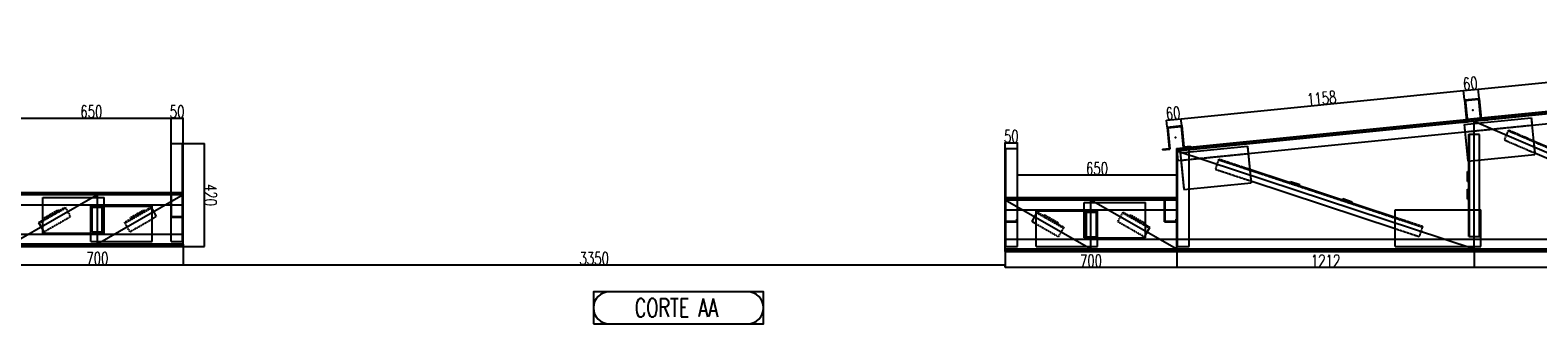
# Model space of a CAD drawing. Header units: feet. Extents: x -13577 to 173285, y -65833 to 34873.
# Tile 37 of 127: x -2998 to 3148, y -8147 to -6951. Entities that reach past the tile are written whole.
import ezdxf
from ezdxf.enums import TextEntityAlignment as Align

# ---------------------------------------------------------------- set-up
doc = ezdxf.new("R2010")
doc.units = ezdxf.units.FT
doc.header["$LTSCALE"] = 10
doc.header["$MEASUREMENT"] = 0
doc.linetypes.add('HIDDEN', pattern=[0.375, 0.25, -0.125])
doc.layers.get('0').update_dxf_attribs({"linetype": 'CONTINUOUS'})
doc.layers.get('Defpoints').update_dxf_attribs({"linetype": 'CONTINUOUS'})
for name, color, linetype in [('FORIR', 4, 'CONTINUOUS'), ('G', 3, 'CONTINUOUS'), ('TR', 6, 'HIDDEN'), ('TXT1', 7, 'CONTINUOUS'), ('VIEW_BOX', 6, 'CONTINUOUS'), ('VIEW_SLOT', 6, 'CONTINUOUS')]:
    doc.layers.add(name, color=color, linetype=linetype)
doc.styles.add('1', font='romans.shx', dxfattribs={"width": 0.7, "height": 50})
doc.styles.add('MARK', font='ROMANS', dxfattribs={"width": 0.7})
doc.dimstyles.get("Standard").update_dxf_attribs({"dimtxt": 50, "dimasz": 1, "dimexe": 1, "dimexo": 1, "dimgap": 1, "dimtad": 1, "dimdec": 0, "dimdsep": 46, "dimtxsty": '1', "dimblk": 'ARCHTICK', "dimcen": 3, "dimclrd": 1, "dimclre": 1, "dimclrt": 3, "dimadec": 0, "dimazin": 0, "dimtfac": 1, "dimtdec": 0, "dimtix": 1, "dimtmove": 0, "dimatfit": 3, "dimfxl": 0, "dimtolj": 1, "dimarcsym": 0})

# ---------------------------------------------------------------- blocks, each defined once
blk = doc.blocks.new('VIEW_NAME')
at = {"layer": 'VIEW_BOX', "color": 6}
blk.add_lwpolyline([(-13.88, 0), (13.88, 0), (13.88, 5.23), (-13.88, 5.23)], close=True, dxfattribs=at)
at = {"layer": 'VIEW_SLOT'}
blk.add_lwpolyline([(-11.26, 5.23, 1), (-11.26, 0), (11.26, 0, 1), (11.26, 5.23)], format="xyb", close=True, dxfattribs=at)
at = {"style": 'MARK', "width": 0.7}
blk.add_attdef('VIE_NAM', text='', height=3, dxfattribs=at).set_placement((-0.34, 2.62), align=Align.MIDDLE)
blk = doc.blocks.new('3D_INFOM')
blk.add_point((0, 0))
at = {"layer": 'FORIR', "flags": 1}
for tag, p in [('MARK', (7.55, -4.31)), ('NUM_DIS', (7.55, -11.68)), ('NOT_PEZ', (45.73, -11.68)), ('QTA_PEZ', (7.55, -18.55)), ('TIP_PEZ', (45.73, -18.55)), ('TRA_PEZ', (7.55, -26.33)), ('COS_PEZ', (45.73, -26.33)), ('DES_PEZ', (7.55, -33.75))]:
    blk.add_attdef(tag, p, '', height=5, dxfattribs=at)
blk = doc.blocks.new('_ArchTick')
at = {"color": 0, "linetype": 'ByBlock', "const_width": 0.15}
blk.add_lwpolyline([(-0.5, -0.5), (0.5, 0.5)], dxfattribs=at)
blk = doc.blocks.new('*D1357')
at = {"layer": 'Defpoints', "color": 0}
for p in [(-2373.8, -7309), (-2423.8, -7412.3), (-2373.8, -7412.3)]:
    blk.add_point(p, dxfattribs=at)
at = {"layer": 'TXT1', "color": 1, "lineweight": -2, "transparency": 16777216}
for p, q in [((-2423.8, -7309), (-2424.8, -7309)), ((-2423.8, -7411.3), (-2423.8, -7308)), ((-2423.8, -7309), (-2373.8, -7309)), ((-2373.8, -7411.3), (-2373.8, -7308)), ((-2373.8, -7309), (-2372.8, -7309))]:
    blk.add_line(p, q, dxfattribs=at)
blk.add_blockref('_ArchTick', (-2423.8, -7309), dxfattribs=at)
at = {"layer": 'TXT1', "color": 1, "lineweight": -2, "transparency": 16777216, "rotation": 180}
blk.add_blockref('_ArchTick', (-2373.8, -7309), dxfattribs=at)
at = {"layer": 'TXT1', "color": 3, "transparency": 16777216, "insert": (-2398.8, -7283), "char_height": 50, "attachment_point": 5, "style": '1'}
blk.add_mtext('\\A1;50', dxfattribs=at)
blk = doc.blocks.new('*D1358')
at = {"layer": 'Defpoints', "color": 0}
for p in [(-2373.8, -7412.3), (-2373.8, -7832.3), (-2288.7, -7832.3)]:
    blk.add_point(p, dxfattribs=at)
at = {"layer": 'TXT1', "color": 1, "lineweight": -2, "transparency": 16777216}
for p, q in [((-2372.8, -7412.3), (-2287.7, -7412.3)), ((-2288.7, -7412.3), (-2288.7, -7832.3)), ((-2372.8, -7832.3), (-2287.7, -7832.3))]:
    blk.add_line(p, q, dxfattribs=at)
for p, rotation in [((-2288.7, -7412.3), 90.00027476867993), ((-2288.7, -7832.3), 270.00027476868)]:
    blk.add_blockref('_ArchTick', p, dxfattribs=dict(at, rotation=rotation))
at = {"layer": 'TXT1', "color": 3, "transparency": 16777216, "insert": (-2262.7, -7622.3), "char_height": 50, "attachment_point": 5, "rotation": 270.00027, "style": '1'}
blk.add_mtext('\\A1;420', dxfattribs=at)
blk = doc.blocks.new('*D1393')
at = {"layer": 'Defpoints', "color": 0}
for p in [(976.2, -7432.3), (1026.2, -7409.6), (1026.2, -7432.3)]:
    blk.add_point(p, dxfattribs=at)
at = {"layer": 'TXT1', "color": 1, "lineweight": -2, "transparency": 16777216}
for p, q in [((976.2, -7409.6), (975.2, -7409.6)), ((976.2, -7431.3), (976.2, -7408.6)), ((976.2, -7409.6), (1026.2, -7409.6)), ((1026.2, -7431.3), (1026.2, -7408.6)), ((1026.2, -7409.6), (1027.2, -7409.6))]:
    blk.add_line(p, q, dxfattribs=at)
blk.add_blockref('_ArchTick', (976.2, -7409.6), dxfattribs=at)
at = {"layer": 'TXT1', "color": 1, "lineweight": -2, "transparency": 16777216, "rotation": 180}
blk.add_blockref('_ArchTick', (1026.2, -7409.6), dxfattribs=at)
at = {"layer": 'TXT1', "color": 3, "transparency": 16777216, "insert": (1001.2, -7383.6), "char_height": 50, "attachment_point": 5, "style": '1'}
blk.add_mtext('\\A1;50', dxfattribs=at)
blk = doc.blocks.new('*D1395')
at = {"layer": 'Defpoints', "color": 0}
for p in [(1693.3, -7312.1), (1636.4, -7345.8), (1696.1, -7339.9)]:
    blk.add_point(p, dxfattribs=at)
at = {"layer": 'TXT1', "color": 1, "lineweight": -2, "transparency": 16777216}
for p, q in [((1633.6, -7318.1), (1693.3, -7312.1)), ((1696, -7338.9), (1693.2, -7311.2)), ((1636.3, -7344.8), (1633.5, -7317.1))]:
    blk.add_line(p, q, dxfattribs=at)
for p, rotation in [((1693.3, -7312.1), 5.71059219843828), ((1633.6, -7318.1), 185.7105921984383)]:
    blk.add_blockref('_ArchTick', p, dxfattribs=dict(at, rotation=rotation))
at = {"layer": 'TXT1', "color": 3, "transparency": 16777216, "insert": (1660.9, -7289.3), "char_height": 50, "attachment_point": 5, "rotation": 5.71059, "style": '1'}
blk.add_mtext('\\A1;60', dxfattribs=at)
blk = doc.blocks.new('*D1396')
at = {"layer": 'Defpoints', "color": 0}
for p in [(2845.1, -7197), (2848.9, -7234.6), (1696.1, -7339.9)]:
    blk.add_point(p, dxfattribs=at)
at = {"layer": 'TXT1', "color": 1, "lineweight": -2, "transparency": 16777216}
for p, q in [((1693.3, -7312.1), (2845.1, -7197)), ((2848.8, -7233.6), (2845, -7196)), ((1696, -7338.9), (1693.2, -7311.2))]:
    blk.add_line(p, q, dxfattribs=at)
for p, rotation in [((2845.1, -7197), 5.710592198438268), ((1693.3, -7312.1), 185.7105921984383)]:
    blk.add_blockref('_ArchTick', p, dxfattribs=dict(at, rotation=rotation))
at = {"layer": 'TXT1', "color": 3, "transparency": 16777216, "insert": (2266.6, -7228.7), "char_height": 50, "attachment_point": 5, "rotation": 5.71059, "style": '1'}
blk.add_mtext('\\A1;1158', dxfattribs=at)
blk = doc.blocks.new('*D1397')
at = {"layer": 'Defpoints', "color": 0}
for p in [(2848.9, -7234.6), (2904.8, -7191), (2908.6, -7228.7)]:
    blk.add_point(p, dxfattribs=at)
at = {"layer": 'TXT1', "color": 1, "lineweight": -2, "transparency": 16777216}
for p, q in [((2908.5, -7227.7), (2904.7, -7190)), ((2848.8, -7233.6), (2845, -7196)), ((2845.1, -7197), (2904.8, -7191))]:
    blk.add_line(p, q, dxfattribs=at)
for p, rotation in [((2904.8, -7191), 5.710592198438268), ((2845.1, -7197), 185.7105921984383)]:
    blk.add_blockref('_ArchTick', p, dxfattribs=dict(at, rotation=rotation))
at = {"layer": 'TXT1', "color": 3, "transparency": 16777216, "insert": (2872.4, -7168.1), "char_height": 50, "attachment_point": 5, "rotation": 5.71059, "style": '1'}
blk.add_mtext('\\A1;60', dxfattribs=at)
blk = doc.blocks.new('*D1398')
at = {"layer": 'Defpoints', "color": 0}
for p in [(4057.6, -7075.7), (4061.4, -7113.4), (2908.6, -7228.7)]:
    blk.add_point(p, dxfattribs=at)
at = {"layer": 'TXT1', "color": 1, "lineweight": -2, "transparency": 16777216}
for p, q in [((2904.8, -7191), (4057.6, -7075.7)), ((4061.3, -7112.4), (4057.5, -7074.7)), ((2908.5, -7227.7), (2904.7, -7190))]:
    blk.add_line(p, q, dxfattribs=at)
for p, rotation in [((4057.6, -7075.7), 5.710592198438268), ((2904.8, -7191), 185.7105921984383)]:
    blk.add_blockref('_ArchTick', p, dxfattribs=dict(at, rotation=rotation))
at = {"layer": 'TXT1', "color": 3, "transparency": 16777216, "insert": (3478.6, -7107.5), "char_height": 50, "attachment_point": 5, "rotation": 5.71059, "style": '1'}
blk.add_mtext('\\A1;1159', dxfattribs=at)
blk = doc.blocks.new('*D1518')
at = {"layer": 'Defpoints', "color": 0}
for p in [(2888.7, -7842.3), (4101.2, -7842.3), (4101.2, -7916.7)]:
    blk.add_point(p, dxfattribs=at)
at = {"layer": 'TXT1', "color": 1, "lineweight": -2, "transparency": 16777216}
for p, q in [((2888.7, -7843.3), (2888.7, -7917.7)), ((4101.2, -7843.3), (4101.2, -7917.7)), ((2888.7, -7916.7), (4101.2, -7916.7))]:
    blk.add_line(p, q, dxfattribs=at)
at = {"layer": 'TXT1', "color": 1, "lineweight": -2, "transparency": 16777216, "rotation": 180}
blk.add_blockref('_ArchTick', (2888.7, -7916.7), dxfattribs=at)
at = {"layer": 'TXT1', "color": 1, "lineweight": -2, "transparency": 16777216}
blk.add_blockref('_ArchTick', (4101.2, -7916.7), dxfattribs=at)
at = {"layer": 'TXT1', "color": 3, "transparency": 16777216, "insert": (3494.9, -7890.7), "char_height": 50, "attachment_point": 5, "style": '1'}
blk.add_mtext('\\A1;1213', dxfattribs=at)

msp = doc.modelspace()

# ---------------------------------------------------------------- linework, layer by layer
for p, q in [((1676.2, -7442.3), (6526.2, -6957.3)), ((2888.7, -7321.1), (4101.2, -7842.3)), ((2888.7, -7842.3), (2888.7, -7321.1)), ((1676.2, -7442.3), (2888.7, -7842.3)), ((-2723.8, -7622.3), (-3073.8, -7822.3)), ((-2373.8, -7622.3), (-3073.8, -7622.3)), ((-2723.8, -7822.3), (-2723.8, -7622.3)), ((-2373.8, -7622.3), (-2723.8, -7822.3)), ((976.2, -7642.3), (1326.2, -7842.3)), ((976.2, -7642.3), (1676.2, -7642.3)), ((1326.2, -7642.3), (1676.2, -7842.3)), ((1326.2, -7842.3), (1326.2, -7642.3)), ((-2373.8, -7822.3), (-3073.8, -7822.3)), ((976.2, -7842.3), (1676.2, -7842.3)), ((1676.2, -7842.3), (6526.2, -7842.3))]:
    msp.add_line(p, q)
at = {"layer": 'G'}
for p, q in [((2848.9, -7234.6), (2908.6, -7228.7)), ((2848.9, -7234.6), (2857.5, -7321.2)), ((2852.2, -7237.4), (2905.8, -7232)), ((2852.2, -7237.4), (2860.8, -7323.9)), ((2905.8, -7232), (2913.5, -7308.6)), ((2905.8, -7232), (2914.5, -7318.5)), ((2908.6, -7228.7), (2917.2, -7315.2)), ((2916.5, -7308.3), (4069.3, -7193)), ((3124.3, -7337.7), (4063.2, -7243.8)), ((2847.7, -7335.2), (3121.3, -7307.9)), ((2859.9, -7313.9), (2913.5, -7308.6)), ((2917.2, -7315.2), (2944, -7312.5)), ((2944, -7312.5), (2944.4, -7315.5)), ((3121.3, -7307.9), (3136.2, -7457.1)), ((1636.4, -7345.8), (1696.1, -7339.9)), ((1636.4, -7345.8), (1645, -7432.4)), ((1639.7, -7348.6), (1693.3, -7343.2)), ((1639.7, -7348.6), (1648.3, -7435.1)), ((1675.2, -7432.4), (2856.8, -7314.2)), ((1693.3, -7343.2), (1702, -7429.7)), ((1696.1, -7339.9), (1704.7, -7426.4)), ((1967, -7453.5), (2850.7, -7365.1)), ((2830.7, -7323.8), (2857.5, -7321.2)), ((2830.7, -7323.8), (2831, -7326.9)), ((2831, -7326.9), (2860.8, -7323.9)), ((2847.7, -7335.2), (2862.6, -7484.5)), ((2914.5, -7318.5), (2944.4, -7315.5)), ((-2423.8, -7412.3), (-2373.8, -7412.3)), ((-2423.8, -7812.3), (-2423.8, -7412.3)), ((-2373.8, -7832.3), (-2373.8, -7412.3)), ((976.2, -7432.3), (1026.2, -7432.3)), ((976.2, -7852.3), (976.2, -7432.3)), ((1026.2, -7832.3), (1026.2, -7432.3)), ((1618.2, -7435), (1645, -7432.4)), ((1618.2, -7435), (1618.5, -7438.1)), ((1618.5, -7438.1), (1648.3, -7435.1)), ((1675.2, -7432.4), (1680.2, -7482.2)), ((1676.2, -7432.3), (1726.2, -7432.3)), ((1676.2, -7852.3), (1676.2, -7432.3)), ((1690.4, -7451), (1964, -7423.6)), ((1704.7, -7426.4), (1731.5, -7423.7)), ((1726.2, -7447.4), (1726.2, -7432.3)), ((1731.5, -7423.7), (1731.9, -7426.7)), ((1964, -7423.6), (1979, -7572.9)), ((3130.6, -7401.2), (3828.2, -7701)), ((1680.2, -7482.2), (1693.4, -7480.8)), ((1690.4, -7451), (1705.3, -7600.2)), ((2862.6, -7484.5), (3136.2, -7457.1)), ((2866.7, -7682.3), (2866.7, -7484.1)), ((2910.7, -7682.3), (2910.7, -7479.7)), ((3135.6, -7451.2), (3828.2, -7748.9)), ((1973.4, -7517.2), (2565.7, -7712.6)), ((2861.7, -7566.9), (2861.7, -7526.9)), ((2861.7, -7526.9), (2866.7, -7526.9)), ((-3123.8, -7612.3), (-2373.8, -7612.3)), ((-2421.2, -7709.6), (-2421.2, -7614.9)), ((-2421.2, -7614.9), (-2376.5, -7614.9)), ((-2376.5, -7624.3), (-2376.5, -7614.9)), ((1705.3, -7600.2), (1979, -7572.9)), ((1726.2, -7832.3), (1726.2, -7598.1)), ((1978.2, -7565.2), (2565.7, -7759)), ((2138, -7571.5), (2139.5, -7566.8)), ((2139.5, -7566.8), (2177.5, -7579.3)), ((2176, -7584.1), (2177.5, -7579.3)), ((2861.7, -7566.9), (2866.7, -7566.9)), ((2861.7, -7598.9), (2866.7, -7598.9)), ((2861.7, -7638.9), (2861.7, -7598.9)), ((-3073.8, -7662.3), (-2946.8, -7662.3)), ((-2946.8, -7632.3), (-2696.8, -7632.3)), ((-2946.8, -7777.3), (-2946.8, -7632.3)), ((-2750.8, -7667.3), (-2500.8, -7667.3)), ((-2750.8, -7812.3), (-2750.8, -7667.3)), ((-2696.8, -7777.3), (-2696.8, -7632.3)), ((-2696.8, -7662.3), (-2423.8, -7662.3)), ((-2500.8, -7812.3), (-2500.8, -7667.3)), ((-2500.8, -7680.3), (-2483.7, -7710.4)), ((-2421.2, -7662.3), (-2373.8, -7662.3)), ((-2376.5, -7624.3), (-2373.8, -7624.3)), ((976.2, -7632.3), (1676.2, -7632.3)), ((978.8, -7729.6), (978.8, -7634.9)), ((978.8, -7634.9), (1023.5, -7634.9)), ((1023.5, -7644.3), (1023.5, -7634.9)), ((1023.5, -7644.3), (1026.2, -7644.3)), ((1299.2, -7797.3), (1299.2, -7652.3)), ((1299.2, -7652.3), (1549.2, -7652.3)), ((1549.2, -7797.3), (1549.2, -7652.3)), ((1626.2, -7732.3), (1626.2, -7632.3)), ((1628.8, -7729.6), (1628.8, -7634.9)), ((1628.8, -7634.9), (1673.5, -7634.9)), ((1673.5, -7644.3), (1673.5, -7634.9)), ((1673.5, -7644.3), (1676.2, -7644.3)), ((2351.7, -7642), (2353.2, -7637.3)), ((2353.2, -7637.3), (2391.2, -7649.8)), ((2389.6, -7654.6), (2391.2, -7649.8)), ((2861.7, -7638.9), (2866.7, -7638.9)), ((-2964, -7734.2), (-2946.8, -7724.4)), ((-2964, -7734.2), (-2946.8, -7764.3)), ((-2500.8, -7720.2), (-2483.7, -7710.4)), ((-2423.8, -7700.4), (-2423.8, -7700.3)), ((-2423.8, -7712.4), (-2423.8, -7712.3)), ((-2423.8, -7712.3), (-2373.8, -7712.3)), ((-2423.8, -7712.4), (-2423.8, -7712.4)), ((-2421.2, -7709.6), (-2376.5, -7709.6)), ((-2376.5, -7700.3), (-2373.8, -7700.3)), ((-2376.5, -7709.6), (-2376.5, -7700.3)), ((976.2, -7732.3), (1026.2, -7732.3)), ((978.8, -7682.3), (1299.2, -7682.3)), ((978.8, -7729.6), (1023.5, -7729.6)), ((1023.5, -7720.3), (1026.2, -7720.3)), ((1023.5, -7729.6), (1023.5, -7720.3)), ((1086, -7730.4), (1103.2, -7700.3)), ((1086, -7730.4), (1103.2, -7740.2)), ((1103.2, -7687.3), (1353.2, -7687.3)), ((1103.2, -7832.3), (1103.2, -7687.3)), ((1353.2, -7832.3), (1353.2, -7687.3)), ((1549.2, -7682.3), (1626.2, -7682.3)), ((1626.2, -7732.3), (1676.2, -7732.3)), ((1628.8, -7682.3), (1676.2, -7682.3)), ((1628.8, -7729.6), (1673.5, -7729.6)), ((1673.5, -7729.6), (1673.5, -7720.3)), ((1673.5, -7720.3), (1676.2, -7720.3)), ((2565.7, -7832.3), (2565.7, -7682.3)), ((2565.7, -7682.3), (2915.7, -7682.3)), ((2915.7, -7832.3), (2915.7, -7682.3)), ((-3963.2, -7782.3), (-2750.8, -7782.3)), ((-2946.8, -7777.3), (-2696.8, -7777.3)), ((-2500.8, -7782.3), (-2373.8, -7782.3)), ((976.2, -7802.3), (1103.2, -7802.3)), ((1299.2, -7797.3), (1549.2, -7797.3)), ((1353.2, -7802.3), (1676.2, -7802.3)), ((1549.2, -7744.4), (1566.4, -7754.2)), ((1549.2, -7784.3), (1566.4, -7754.2)), ((1676.2, -7802.3), (2565.7, -7802.3)), ((2915.7, -7802.3), (3828.2, -7802.3)), ((-12773.8, -7832.3), (-2373.8, -7832.3)), ((-2750.8, -7812.3), (-2500.8, -7812.3)), ((-2423.8, -7812.3), (-2373.8, -7812.3)), ((976.2, -7832.3), (1026.2, -7832.3)), ((976.2, -7852.3), (1676.2, -7852.3)), ((1103.2, -7832.3), (1353.2, -7832.3)), ((1676.2, -7832.3), (1726.2, -7832.3)), ((1676.2, -7852.3), (12076.2, -7852.3)), ((2565.7, -7832.3), (2915.7, -7832.3))]:
    msp.add_line(p, q, dxfattribs=at)
at = {"layer": 'TR'}
for p, q in [((1675.5, -7435.4), (6521.5, -6950.8)), ((2852.2, -7237.4), (2859.9, -7313.9)), ((2908.6, -7228.7), (2916.5, -7308.3)), ((2913.5, -7308.6), (2916.5, -7308.3)), ((2913.5, -7308.6), (2914.5, -7318.5)), ((2916.5, -7308.3), (2917.2, -7315.2)), ((3121.3, -7307.9), (3124.3, -7337.7)), ((2847.7, -7335.2), (2850.7, -7365.1)), ((2850.7, -7365.1), (3124.3, -7337.7)), ((2850.7, -7365.1), (2862.6, -7484.5)), ((2856.8, -7314.2), (2859.9, -7313.9)), ((2856.8, -7314.2), (2857.5, -7321.2)), ((2859.9, -7313.9), (2860.8, -7323.9)), ((2866.7, -7484.1), (2866.7, -7374.9)), ((2866.7, -7374.9), (2910.7, -7374.9)), ((2869.9, -7790.9), (2869.9, -7374.9)), ((2910.7, -7479.7), (2910.7, -7374.9)), ((3011.8, -7398), (3029.2, -7357.6)), ((3027.9, -7360.5), (3029.2, -7357.6)), ((3027.9, -7360.5), (3944.8, -7754.7)), ((3029.2, -7357.6), (3130.6, -7401.2)), ((-2376.9, -7812.3), (-2376.9, -7412.3)), ((979.2, -7832.3), (979.2, -7432.3)), ((1675.5, -7435.4), (1680.2, -7482.2)), ((1675.5, -7435.4), (1676.2, -7442.3)), ((1679.2, -7832.3), (1679.2, -7432.3)), ((1964, -7423.6), (1967, -7453.5)), ((3011.8, -7398), (3135.6, -7451.2)), ((3130.6, -7401.2), (3131, -7404.8)), ((3131, -7404.8), (3135.6, -7451.2)), ((1679.2, -7472.7), (1680.2, -7482.2)), ((1690.4, -7451), (1693.4, -7480.8)), ((1693.4, -7480.8), (1967, -7453.5)), ((1693.4, -7480.8), (1705.3, -7600.2)), ((1726.2, -7598.1), (1726.2, -7447.4)), ((1834.5, -7517.8), (1848.3, -7476)), ((1847.3, -7479), (1848.3, -7476)), ((1847.3, -7479), (2678.3, -7753.1)), ((1848.3, -7476), (1973.4, -7517.2)), ((1967, -7453.5), (1973.4, -7517.2)), ((3135.6, -7451.2), (3136.2, -7457.1)), ((1834.5, -7517.8), (1978.2, -7565.2)), ((1973.4, -7517.2), (1973.7, -7520.7)), ((1973.7, -7520.7), (1978.2, -7565.2)), ((-3073.8, -7615.3), (-2373.8, -7615.3)), ((-2423.8, -7612.4), (-2423.8, -7612.3)), ((-2423.8, -7612.4), (-2373.8, -7612.4)), ((-2421.2, -7615), (-2421.2, -7614.9)), ((-2421.2, -7615), (-2376.5, -7615)), ((-2376.5, -7615), (-2376.5, -7614.9)), ((-2373.8, -7612.4), (-2373.8, -7612.3)), ((1978.2, -7565.2), (1979, -7572.9)), ((-2962.4, -7737), (-2853.9, -7675)), ((-2946.8, -7662.3), (-2696.8, -7662.3)), ((-2946.8, -7724.4), (-2855.5, -7672.2)), ((-2855.5, -7672.2), (-2833.7, -7710.4)), ((-2745.8, -7671.8), (-2701.8, -7671.8)), ((-2745.8, -7772.8), (-2745.8, -7671.8)), ((-2705, -7772.8), (-2705, -7671.8)), ((-2701.8, -7772.8), (-2701.8, -7671.8)), ((-2614, -7734.2), (-2505.5, -7672.2)), ((-2612.4, -7737), (-2503.9, -7675)), ((-2505.5, -7672.2), (-2500.8, -7680.3)), ((-2423.8, -7624.3), (-2421.2, -7624.3)), ((-2423.8, -7624.4), (-2423.8, -7624.3)), ((-2423.8, -7624.4), (-2421.2, -7624.4)), ((-2423.8, -7662.3), (-2421.2, -7662.3)), ((-2421.2, -7624.4), (-2421.2, -7624.3)), ((-2376.5, -7700.3), (-2376.5, -7624.3)), ((976.2, -7635.3), (1676.2, -7635.3)), ((2351.7, -7642), (2353.2, -7637.3)), ((-2942.2, -7772.4), (-2833.7, -7710.4)), ((-2940.4, -7715), (-2884, -7682.7)), ((-2940.4, -7715), (-2938, -7719.3)), ((-2918.7, -7702.6), (-2916.3, -7706.9)), ((-2905.7, -7695.1), (-2903.2, -7699.5)), ((-2884, -7682.7), (-2881.5, -7687.1)), ((-2701.8, -7685.8), (-2696.8, -7685.8)), ((-2701.8, -7718.8), (-2696.8, -7718.8)), ((-2701.8, -7725.8), (-2696.8, -7725.8)), ((-2614, -7734.2), (-2592.2, -7772.4)), ((-2614, -7734.2), (-2612.4, -7737)), ((-2592.2, -7772.4), (-2500.8, -7720.2)), ((-2590.4, -7715), (-2534, -7682.7)), ((-2590.4, -7715), (-2588, -7719.3)), ((-2568.7, -7702.6), (-2566.3, -7706.9)), ((-2555.7, -7695.1), (-2553.2, -7699.5)), ((-2534, -7682.7), (-2531.5, -7687.1)), ((-2423.8, -7700.3), (-2421.2, -7700.3)), ((-2423.8, -7700.4), (-2421.2, -7700.4)), ((-2423.8, -7712.4), (-2373.8, -7712.4)), ((-2421.2, -7700.4), (-2421.2, -7700.3)), ((-2421.2, -7709.7), (-2421.2, -7709.6)), ((-2421.2, -7709.7), (-2421.2, -7709.6)), ((-2421.2, -7709.7), (-2376.5, -7709.7)), ((-2376.5, -7709.7), (-2376.5, -7709.6)), ((-2376.5, -7709.7), (-2376.5, -7709.6)), ((-2373.8, -7712.4), (-2373.8, -7712.3)), ((976.2, -7682.3), (978.8, -7682.3)), ((1086, -7730.4), (1106.2, -7695)), ((1103.2, -7700.3), (1107.8, -7692.2)), ((1103.2, -7740.2), (1194.5, -7792.4)), ((1106.2, -7695), (1107.8, -7692.2)), ((1106.2, -7695), (1214.8, -7757)), ((1107.8, -7692.2), (1216.4, -7754.2)), ((1133.9, -7707.1), (1136.3, -7702.7)), ((1136.3, -7702.7), (1192.8, -7735)), ((1155.6, -7719.5), (1158.1, -7715.1)), ((1168.6, -7726.9), (1171.1, -7722.6)), ((1190.3, -7739.3), (1192.8, -7735)), ((1299.2, -7682.3), (1549.2, -7682.3)), ((1299.2, -7705.8), (1304.2, -7705.8)), ((1299.2, -7738.8), (1304.2, -7738.8)), ((1304.2, -7691.8), (1348.2, -7691.8)), ((1304.2, -7792.8), (1304.2, -7691.8)), ((1307.4, -7792.8), (1307.4, -7691.8)), ((1348.2, -7792.8), (1348.2, -7691.8)), ((1436, -7730.4), (1457.8, -7692.2)), ((1436, -7730.4), (1544.5, -7792.4)), ((1456.2, -7695), (1564.8, -7757)), ((1457.8, -7692.2), (1549.2, -7744.4)), ((1483.9, -7707.1), (1486.3, -7702.7)), ((1486.3, -7702.7), (1542.8, -7735)), ((1505.6, -7719.5), (1508.1, -7715.1)), ((1518.6, -7726.9), (1521.1, -7722.6)), ((1540.3, -7739.3), (1542.8, -7735)), ((1626.2, -7682.3), (1628.8, -7682.3)), ((2565.7, -7712.6), (2679.3, -7750.1)), ((2866.7, -7790.9), (2866.7, -7682.3)), ((2910.7, -7790.9), (2910.7, -7682.3)), ((-2946.8, -7764.3), (-2942.2, -7772.4)), ((-2750.8, -7782.3), (-2500.8, -7782.3)), ((-2745.8, -7772.8), (-2701.8, -7772.8)), ((-2701.8, -7758.8), (-2696.8, -7758.8)), ((1103.2, -7802.3), (1353.2, -7802.3)), ((1194.5, -7792.4), (1216.4, -7754.2)), ((1299.2, -7745.8), (1304.2, -7745.8)), ((1299.2, -7778.8), (1304.2, -7778.8)), ((1304.2, -7792.8), (1348.2, -7792.8)), ((1544.5, -7792.4), (1549.2, -7784.3)), ((2565.7, -7759), (2665.5, -7791.9)), ((2565.7, -7802.3), (2915.7, -7802.3)), ((2665.5, -7791.9), (2679.3, -7750.1)), ((2678.3, -7753.1), (2679.3, -7750.1)), ((2866.7, -7790.9), (2910.7, -7790.9)), ((-12773.8, -7829.3), (-2373.8, -7829.3)), ((976.2, -7849.3), (1676.2, -7849.3)), ((1676.2, -7849.3), (12076.2, -7849.3))]:
    msp.add_line(p, q, dxfattribs=at)

# ---------------------------------------------------------------- block references
at = {"xscale": 10, "yscale": 10, "zscale": 10}
for p in [(2883.2, -7276.4), (2883.2, -7276.4), (1670.7, -7387.6), (1670.7, -7387.6), (-2422.5, -7662.3), (-2375.2, -7662.3), (977.5, -7682.3), (977.5, -7682.3), (1627.5, -7682.3), (1627.5, -7682.3)]:
    msp.add_blockref('3D_INFOM', p, dxfattribs=at)
at = {"xscale": 25, "yscale": 25, "zscale": 25}
msp.add_blockref('VIEW_NAME', (-355.2, -8147.3), dxfattribs=at).add_auto_attribs({'VIE_NAM': 'CORTE AA'})

# ---------------------------------------------------------------- dimensions: what is measured, and where the dimension line sits
at = {"layer": 'TXT1'}
for base, p1, p2, picture, middle in [((4057.6, -7075.7), (2908.6, -7228.7), (4061.4, -7113.4), '*D1398', (3478.6, -7107.5)), ((2845.1, -7197), (1696.1, -7339.9), (2848.9, -7234.6), '*D1396', (2266.6, -7228.7)), ((2904.8, -7191), (2848.9, -7234.6), (2908.6, -7228.7), '*D1397', (2872.4, -7168.1))]:
    dim = msp.add_linear_dim(base=base, p1=p1, p2=p2, angle=185.71059, dimstyle='Standard', override={"dimtxt": 3, "dimtmove": 1}, dxfattribs=at)
    dim.commit()
    dim.dimension.update_dxf_attribs({"geometry": picture, "text_midpoint": middle})
msp.add_aligned_dim(p1=(-3073.8, -7612.3), p2=(-2423.8, -7612.4), distance=303.5, dimstyle='Standard', override={"dimtxt": 3}, dxfattribs=at).render()
for base, p1, p2, override, picture, middle in [((-2373.8, -7309), (-2423.8, -7412.3), (-2373.8, -7412.3), {"dimtxt": 3}, '*D1357', (-2398.8, -7283)), ((1026.2, -7409.6), (976.2, -7432.3), (1026.2, -7432.3), {"dimtxt": 3}, '*D1393', (1001.2, -7383.6)), ((4101.1698613, -7916.650386), (2888.6698613, -7842.3492309), (4101.1698613, -7842.3492309), {"dimtxt": 3, "dimtmove": 1}, '*D1518', (3494.9198613, -7890.650386))]:
    dim = msp.add_linear_dim(base=base, p1=p1, p2=p2, dimstyle='Standard', override=override, dxfattribs=at)
    dim.commit()
    dim.dimension.update_dxf_attribs({"geometry": picture, "text_midpoint": middle})
for p1, p2, distance, picture, middle in [((1636.4, -7345.8), (1696.1, -7339.9), 27.9, '*D1395', (1660.9, -7289.3)), ((-2373.8, -7412.3), (-2373.8, -7832.3), 85.1, '*D1358', (-2262.7, -7622.3))]:
    dim = msp.add_aligned_dim(p1=p1, p2=p2, distance=distance, dimstyle='Standard', override={"dimtxt": 3}, dxfattribs=at)
    dim.commit()
    dim.dimension.update_dxf_attribs({"geometry": picture, "text_midpoint": middle})
for base, p1, p2, override in [((1676.2, -7540.5), (1026.2, -7632.3), (1676.2, -7632.3), {"dimtxt": 3}), ((-2373.8, -7906.9), (-3073.8, -7822.3), (-2373.8, -7822.3), {"dimtxt": 3}), ((976.2, -7906.9), (-2373.8, -7822.3), (976.2, -7917.7), {"dimtxt": 3, "dimtmove": 1}), ((1676.2, -7916.7), (976.2, -7852.3), (1676.2, -7852.3), {"dimtxt": 3}), ((2888.669861, -7916.650386), (1676.169864, -7852.349231), (2888.669861, -7842.349231), {"dimtxt": 3, "dimtmove": 1})]:
    msp.add_linear_dim(base=base, p1=p1, p2=p2, dimstyle='Standard', override=override, dxfattribs=at).render()

doc.saveas('drawing.dxf')
